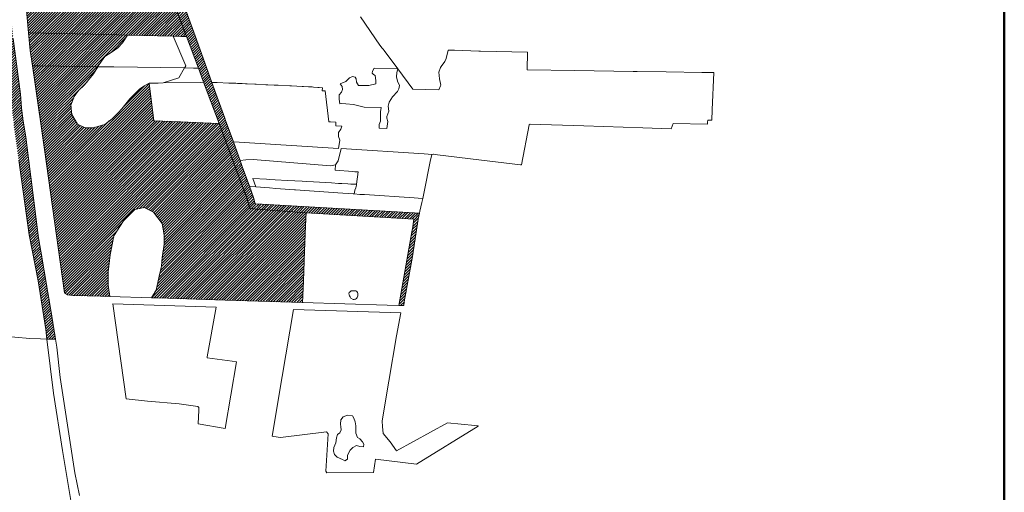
# Model space of a CAD drawing. Header units: metres. Extents: x 98339 to 107237, y 400267 to 408717.
# Tile 7 of 9: x 104229 to 105883, y 401500 to 402294. Entities that reach past the tile are written whole.
import ezdxf

# ---------------------------------------------------------------- set-up
doc = ezdxf.new("R2010")
doc.units = ezdxf.units.M
doc.layers.add('BEL_NAB_10_NNBO_V', color=7, linetype='Continuous', lineweight=0)
doc.layers.add('N-WE-IE-TERREINAFSCHEIDING_KUNSTMATIG_RASTERHEKWERK-GD', color=20, linetype='IE-TERREINAFSCHEIDING-KUNSTMATIG-OPEN', lineweight=50)
doc.layers.add('bos', color=95, linetype='Continuous', lineweight=18, transparency=0.7)
doc.layers.add('water', color=150, linetype='Continuous', lineweight=18, transparency=0.7)
doc.linetypes.add('IE-TERREINAFSCHEIDING-KUNSTMATIG-OPEN', pattern='A,7,-1.5,[67,NLCS.shx,S=0.75,R=0,X=0,Y=0],-1.5', length=10)

msp = doc.modelspace()

# ---------------------------------------------------------------- hatches: boundary and pattern name
at = {"layer": 'bos'}
h = msp.add_hatch(dxfattribs=at)
h.set_pattern_fill('ANSI31', color=256)
h.paths.add_polyline_path([(104298.4, 402573.2), (104294.1, 402567.1), (104293.7, 402564.1), (104296.9, 402560), (104295.8, 402555.3), (104293.7, 402550.8), (104288.7, 402548.8), (104283.9, 402546.4), (104281.6, 402543.8), (104280.9, 402539.6), (104281.1, 402536.4), (104279.9, 402535.9), (104279, 402535.5), (104277.9, 402535.1), (104274.9, 402568.1), (104275, 402568.1), (104286, 402568.3), (104286.1, 402568.2), (104289, 402568.1), (104290.9, 402568.9), (104292.8, 402572.6), (104294.6, 402573.9), (104296.6, 402573.9)], flags=17)
h.paths.add_polyline_path([(104460.5, 402586.5), (104462.5, 402583.1), (104467, 402544.9), (104471.5, 402519), (104478.5, 402439.6), (104480.2, 402418.7), (104482.5, 402385), (104483.7, 402356.6), (104484.9, 402335.1), (104489.5, 402318.3), (104509.2, 402266.2), (104505.9, 402266.3), (104500.5, 402266.4), (104486.8, 402266.8), (104410.2, 402268.6), (104376.5, 402269.4), (104243.9, 402272.6), (104239.1, 402322.7), (104233.1, 402395.7), (104230.5, 402398.4), (104230.8, 402407.4), (104233.7, 402424.7), (104236.7, 402434.9), (104239.6, 402437.5), (104242.8, 402446.6), (104252.1, 402468.6), (104263.7, 402486), (104274.1, 402507.5), (104278.2, 402531.9), (104277.9, 402535.1), (104279, 402535.5), (104279.9, 402535.9), (104281.1, 402536.4), (104281.2, 402535.3), (104284.9, 402534.5), (104293.3, 402537.4), (104307.6, 402540.2), (104319.4, 402541.8), (104322.9, 402542.8), (104324.8, 402543.4), (104336.3, 402550.9), (104339.4, 402549.9), (104340.5, 402549.6), (104351, 402543.9), (104358.1, 402543.3), (104365.5, 402546), (104375, 402552.5), (104376.4, 402555.4), (104375.7, 402557.5), (104375.3, 402558.3), (104374.6, 402559.9), (104374.6, 402565.4), (104374, 402569.4), (104375.6, 402573.8), (104379.2, 402577.6), (104384.1, 402578.7), (104389.7, 402580.5), (104396.8, 402583.5), (104402.4, 402584.4), (104410.7, 402585.2), (104431.5, 402584.7), (104439.9, 402584.9), (104451.8, 402588.2), (104457.3, 402588.2)])
h = msp.add_hatch(dxfattribs=at)
h.set_pattern_fill('ANSI31', color=256)
h.paths.add_polyline_path([(104362.4, 402219), (104360.3, 402215.4), (104262.8, 402216.8), (104250.4, 402216.9), (104246.7, 402242.8), (104243.9, 402272.6), (104376.5, 402269.4), (104410.2, 402268.6), (104401.4, 402255.8), (104393.5, 402247.1), (104382.3, 402239.6), (104372.1, 402232.8)])
h = msp.add_hatch(dxfattribs=at)
h.set_pattern_fill('ANSI31', color=256)
h.paths.add_polyline_path([(104326, 402118.9), (104338.7, 402113), (104352.2, 402113), (104372.1, 402118.5), (104384, 402128.1), (104394, 402138.1), (104400.6, 402144.7), (104414.1, 402161.4), (104430.8, 402178.1), (104437.2, 402182.8), (104446.3, 402187.8), (104454.4, 402124.8), (104499.3, 402122.8), (104537.2, 402121.1), (104563.8, 402119.9), (104601.5, 402018.8), (104609.8, 401996.6), (104615.4, 401977.2), (104627.3, 401976.3), (104709.9, 401970.1), (104709.5, 401959.8), (104708.6, 401934.8), (104706.9, 401890.7), (104706.8, 401888.6), (104705.6, 401855.4), (104704.2, 401819.2), (104574, 401823.5), (104460.8, 401826.9), (104450.4, 401827.2), (104457.9, 401840.1), (104463.3, 401863.7), (104467.3, 401880.4), (104468.1, 401894.7), (104471.3, 401916.9), (104471.3, 401932.8), (104468.1, 401951.8), (104453.8, 401970.9), (104437.9, 401978.8), (104422, 401975.6), (104403, 401956.6), (104387.1, 401931.2), (104380.8, 401899.5), (104377.6, 401870.9), (104377.6, 401848.7), (104380.4, 401829.3), (104365.3, 401829.8), (104318.6, 401831.2), (104309.3, 401832), (104304.3, 401835.5), (104277.3, 402028.2), (104264.1, 402120.7), (104250.4, 402216.9), (104262.8, 402216.8), (104360.3, 402215.4), (104353, 402203.5), (104337.9, 402185.2), (104327.6, 402175.7), (104320.5, 402165.4), (104314.9, 402151.1), (104316.5, 402135.2)])
at = {"layer": 'water'}
h = msp.add_hatch(dxfattribs=at)
h.set_pattern_fill('ANSI31', color=256)
h.paths.add_polyline_path([(103574.5, 403047.7), (103604.9, 403022.8), (103639.4, 403001.1), (103705.5, 402963.5), (103728.2, 402947.5), (103762.2, 402920.6), (103777.2, 402907.7), (103804.9, 402873.3), (103836.7, 402827.5), (103863.2, 402793.5), (103900.7, 402753.4), (103942.9, 402709.3), (103970.9, 402687.1), (103992.5, 402672), (104035.2, 402647.8), (104077.2, 402624), (104142, 402590.7), (104156.3, 402581.6), (104168.3, 402571.3), (104180.8, 402557.4), (104185.6, 402550.2), (104186.8, 402548.3), (104189, 402545.1), (104191.5, 402540.1), (104195.3, 402532.5), (104203, 402515.1), (104203.9, 402511.1), (104208.3, 402492.3), (104211.4, 402438.4), (104211.8, 402426.4), (104213.3, 402372.9), (104215, 402290.7), (104217.9, 402263.1), (104230.1, 402169.5), (104232, 402146.2), (104234.8, 402124.1), (104238.9, 402097.6), (104247.5, 402030.6), (104260.4, 401928), (104264.5, 401905.8), (104282.5, 401799.6), (104289.2, 401757.7), (104274.6, 401758), (104272.7, 401774.2), (104259.8, 401855.7), (104244.8, 401933.1), (104227.2, 402058.7), (104219.6, 402112.7), (104213.6, 402168.8), (104208.8, 402213.9), (104208.8, 402226.8), (104200, 402268.5), (104198, 402296.4), (104193.8, 402421.5), (104189.9, 402434.5), (104187.2, 402500.3), (104175.8, 402535.4), (104155.7, 402558.6), (104131.4, 402577.2), (104051.5, 402619.8), (103982.1, 402656.8), (103939.3, 402688.7), (103906.7, 402722.1), (103874.8, 402754.8), (103869.7, 402760.4), (103836.8, 402796.9), (103824.8, 402815.1), (103778.2, 402881.4), (103757.6, 402899), (103742.6, 402912), (103729.2, 402923.7), (103704.2, 402940.4), (103669.9, 402962.4), (103636.3, 402982), (103611.6, 402996), (103580.6, 403016.1), (103566.2, 403027.9), (103549.7, 403037.2), (103531.1, 403041.4), (103506.1, 403040.2), (103384.1, 403021.8), (103379.9, 403021.2), (103238.4, 402998.5), (103138.8, 402982.5), (103122.3, 402983.1), (103103.7, 402985.6), (103094.8, 402986.1), (103082, 402986.7), (103070.7, 402983.1), (103026.8, 402976.9), (103023, 402977), (103005.8, 402977.4), (102978.9, 402987.8), (102958.1, 402997.2), (102859.2, 403026.2), (102851.5, 403028.5), (102823, 403040.5), (102802.1, 403052.1), (102767, 403070.7), (102762.5, 403073.5), (102771.6, 403093), (102813.7, 403068.5), (102866.9, 403044.9), (102996.7, 403005.1), (103012.1, 402999.4), (103039.2, 402998.5), (103062.4, 403003.7), (103079.4, 403006.8), (103096.5, 403006.8), (103113, 403002.7), (103134.6, 402999.1), (103495.3, 403058.3), (103505.3, 403059.9), (103530.6, 403062), (103553.3, 403058.9), (103571.9, 403049.8)])
h = msp.add_hatch(dxfattribs=at)
h.set_pattern_fill('ANSI31', color=256)
h.paths.add_polyline_path([(104475, 402590.5), (104479.6, 402568.5), (104479.8, 402566.7), (104479.9, 402565.5), (104480.5, 402559.3), (104482.5, 402536.5), (104487.8, 402494.7), (104490.7, 402458.7), (104494.1, 402404.8), (104497.6, 402356), (104498.5, 402347.3), (104499.9, 402332.2), (104523.4, 402267.4), (104525.6, 402261.2), (104551.8, 402188.9), (104573.5, 402128.8), (104574.8, 402125.2), (104575.9, 402122.3), (104587.8, 402089.5), (104599.2, 402057.8), (104599.8, 402056.1), (104601.5, 402051.4), (104602.8, 402047.8), (104614.8, 402014.8), (104621.7, 401995.8), (104624.5, 401985.1), (104636.4, 401984.4), (104892.3, 401969.8), (104894.8, 401969.5), (104900.6, 401969.3), (104898.5, 401959.1), (104890, 401904.7), (104889.2, 401900), (104887.5, 401890.6), (104875, 401820.5), (104874.1, 401814.2), (104873.7, 401814.2), (104871.1, 401814.3), (104868.2, 401814.4), (104866, 401814.5), (104887.9, 401937.9), (104888.6, 401942.9), (104891.1, 401959.6), (104709.9, 401970.1), (104627.3, 401976.3), (104615.4, 401977.2), (104609.8, 401996.6), (104601.5, 402018.8), (104563.8, 402119.9), (104537.9, 402189.3), (104529, 402213.1), (104509.2, 402266.2), (104489.5, 402318.3), (104484.9, 402335.1), (104483.7, 402356.6), (104482.5, 402385), (104480.2, 402418.7), (104478.5, 402439.6), (104471.5, 402519), (104467, 402544.9), (104462.5, 402583.1), (104460.5, 402586.5), (104457.3, 402588.2), (104451.8, 402588.2), (104439.9, 402584.9), (104431.5, 402584.7), (104410.7, 402585.2), (104402.4, 402584.4), (104396.8, 402583.5), (104389.7, 402580.5), (104384.1, 402578.7), (104379.2, 402577.6), (104375.6, 402573.8), (104373.8, 402582.9), (104371.1, 402586.2), (104365.3, 402591.7), (104372.2, 402596.3), (104432.6, 402598.6), (104458.2, 402598.6), (104467.4, 402596.3), (104474.7, 402590.7)])

# ---------------------------------------------------------------- linework, layer by layer
at = {"layer": 'BEL_NAB_10_NNBO_V'}
for points in [[(104489.5, 402318.3), (104509.2, 402266.2), (104505.9, 402266.3), (104500.5, 402266.4), (104486.8, 402266.8), (104410.2, 402268.6), (104376.5, 402269.4), (104243.9, 402272.6), (104239.1, 402322.7)], [(104499.9, 402332.2), (104523.4, 402267.4), (104525.6, 402261.2), (104551.8, 402188.9), (104573.5, 402128.8), (104574.8, 402125.2), (104575.9, 402122.3), (104587.8, 402089.5), (104599.2, 402057.8), (104599.8, 402056.1), (104601.5, 402051.4), (104602.8, 402047.8), (104614.8, 402014.8), (104621.7, 401995.8), (104624.5, 401985.1), (104636.4, 401984.4), (104892.3, 401969.8), (104894.8, 401969.5), (104900.6, 401969.3), (104898.5, 401959.1), (104890, 401904.7), (104889.2, 401900), (104887.5, 401890.6), (104875, 401820.5), (104874.1, 401814.2), (104873.7, 401814.2), (104871.1, 401814.3), (104868.2, 401814.4), (104866, 401814.5), (104887.9, 401937.9), (104888.6, 401942.9), (104891.1, 401959.6), (104709.9, 401970.1), (104627.3, 401976.3), (104615.4, 401977.2), (104609.8, 401996.6), (104601.5, 402018.8), (104563.8, 402119.9), (104537.9, 402189.3), (104529, 402213.1), (104509.2, 402266.2), (104489.5, 402318.3)], [(104801.2, 402299.1), (104833.9, 402251.6), (104837.8, 402246.8), (104839.4, 402245), (104841.2, 402242.8), (104841.2, 402242.8), (104863.9, 402212), (104824.6, 402213.3), (104821.8, 402207.8), (104821, 402204.6), (104823.4, 402202.3), (104825.8, 402200.7), (104827.3, 402192.4), (104827.3, 402186.5), (104815.5, 402184.1), (104798.1, 402183.7), (104794.6, 402189.6), (104794.2, 402195.2), (104792.6, 402197.9), (104787.9, 402199.1), (104783.1, 402196.7), (104776.8, 402190.8), (104767.3, 402186.5), (104770.5, 402182.1), (104771.3, 402177), (104769.3, 402172.7), (104765.8, 402168.3), (104765.8, 402161.2), (104766.5, 402152.9), (104769.9, 402153.5), (104776.9, 402153), (104789.5, 402152), (104807.3, 402147.7), (104836.2, 402146.9), (104834.8, 402139.9), (104835.2, 402131.2), (104835.2, 402124.1), (104832.9, 402118.6), (104832.9, 402112.2), (104845.9, 402111.5), (104847.1, 402123.3), (104845.5, 402129.2), (104845.5, 402132), (104849.1, 402140.7), (104847.9, 402149.4), (104849.4, 402156.1), (104855.4, 402164.8), (104863.7, 402173.8), (104866, 402178.2), (104866.8, 402184.1), (104863.7, 402191.2), (104862.1, 402198.7), (104862.5, 402205.8), (104863.9, 402212), (104889.3, 402177.5), (104933, 402176.8), (104935.7, 402183.5), (104936.1, 402184.4), (104934.3, 402194.9), (104933.2, 402206.5), (104936, 402213.9), (104936.8, 402216), (104943.3, 402224.3), (104945.2, 402229), (104948.4, 402243.5), (104952.9, 402243.4), (104952.9, 402243.4), (104959.1, 402243.3), (104959.1, 402243.2), (105000, 402241.8), (105003, 402241.6), (105082.1, 402240), (105081.5, 402210.2), (105161.6, 402209), (105259.5, 402207.6), (105266.1, 402207.5), (105315.1, 402206.7), (105374.8, 402205.8), (105394.9, 402205.5), (105392, 402142.9), (105391.8, 402125.8), (105384.9, 402125.9), (105384.6, 402122.5), (105384.3, 402119.1), (105326.5, 402120), (105323.3, 402111.3), (105275.6, 402112.7), (105176.4, 402115.9), (105086.7, 402119.2), (105084.5, 402117.6), (105071.7, 402050.5), (105070.1, 402050.7), (105000, 402059), (104930.8, 402067.6), (104924.3, 402068.4), (104923.5, 402068.5), (104921, 402068), (104915.2, 402068.6), (104908.2, 402069.1), (104768.7, 402078), (104763.6, 402057.4), (104759.6, 402050.7), (104751, 402048.7), (104621.1, 402059.8), (104608.7, 402059.3), (104599.2, 402057.8), (104587.8, 402089.5), (104597.7, 402088.9), (104764.3, 402078.3), (104766.9, 402092.1), (104764.6, 402098.4), (104764.2, 402105.2), (104768.5, 402110.7), (104770, 402115.8), (104759.9, 402116.3), (104760.2, 402122.5), (104750.9, 402123), (104748.2, 402123.1), (104741.8, 402175), (104737.2, 402175), (104737.5, 402180.2), (104732.2, 402180.7), (104729.8, 402180.8), (104722.7, 402181.3), (104720, 402181.5), (104717.9, 402181.7), (104714.1, 402181.9), (104705.7, 402182.3), (104703.2, 402182.4), (104685.6, 402183.2), (104682.4, 402183.4), (104663, 402184.3), (104656.3, 402184.6), (104645.5, 402185.1), (104642.6, 402185.2), (104626.3, 402186), (104623.6, 402186.1), (104611.2, 402186.7), (104608.2, 402186.8), (104602.6, 402187.1), (104600.5, 402187.2), (104594.6, 402187.5), (104592.1, 402187.6), (104580.3, 402188.1), (104560.7, 402188.7), (104551.8, 402188.9), (104525.6, 402261.2), (104523.4, 402267.4), (104499.9, 402332.2)], [(104217.9, 402263.1), (104230.1, 402169.5), (104232, 402146.2), (104234.8, 402124.1), (104238.9, 402097.6), (104247.5, 402030.6), (104260.4, 401928), (104264.5, 401905.8), (104282.5, 401799.6), (104289.2, 401757.7), (104274.6, 401758), (104272.7, 401774.2), (104259.8, 401855.7), (104244.8, 401933.1), (104227.2, 402058.7)], [(104227.2, 402058.7), (104244.8, 401933.1), (104259.8, 401855.7), (104272.7, 401774.2), (104274.6, 401758), (104263.7, 401758.3), (104245.6, 401758.9), (104194.7, 401763.4)], [(104319.9, 401456.6), (104300.5, 401570.9), (104285.6, 401666.8), (104274.6, 401758), (104289.2, 401757.7), (104291.3, 401744.5), (104296.7, 401693.1), (104321.6, 401533.3), (104329.2, 401495.2)]]:
    msp.add_lwpolyline(points, dxfattribs=at)
for points in [[(104362.4, 402219), (104360.3, 402215.4), (104262.8, 402216.8), (104250.4, 402216.9), (104246.7, 402242.8), (104243.9, 402272.6), (104376.5, 402269.4), (104410.2, 402268.6), (104401.4, 402255.8), (104393.5, 402247.1), (104382.3, 402239.6), (104372.1, 402232.8), (104362.4, 402219)], [(104506.1, 402213.9), (104505.8, 402213.4), (104387, 402215), (104360.3, 402215.4), (104362.4, 402219), (104372.1, 402232.8), (104382.3, 402239.6), (104393.5, 402247.1), (104401.4, 402255.8), (104410.2, 402268.6), (104486.8, 402266.8), (104507.9, 402216.9), (104506.1, 402213.9)], [(104509.2, 402266.2), (104529, 402213.1), (104520.9, 402213.2), (104505.8, 402213.4), (104506.1, 402213.9), (104507.9, 402216.9), (104486.8, 402266.8), (104500.5, 402266.4), (104505.9, 402266.3), (104509.2, 402266.2)], [(104326, 402118.9), (104338.7, 402113), (104352.2, 402113), (104372.1, 402118.5), (104384, 402128.1), (104394, 402138.1), (104400.6, 402144.7), (104414.1, 402161.4), (104430.8, 402178.1), (104437.2, 402182.8), (104446.3, 402187.8), (104454.4, 402124.8), (104499.3, 402122.8), (104537.2, 402121.1), (104563.8, 402119.9), (104601.5, 402018.8), (104609.8, 401996.6), (104615.4, 401977.2), (104627.3, 401976.3), (104709.9, 401970.1), (104709.5, 401959.8), (104708.6, 401934.8), (104706.9, 401890.7), (104706.8, 401888.6), (104705.6, 401855.4), (104704.2, 401819.2), (104574, 401823.5), (104460.8, 401826.9), (104450.4, 401827.2), (104457.9, 401840.1), (104463.3, 401863.7), (104467.3, 401880.4), (104468.1, 401894.7), (104471.3, 401916.9), (104471.3, 401932.8), (104468.1, 401951.8), (104453.8, 401970.9), (104437.9, 401978.8), (104422, 401975.6), (104403, 401956.6), (104387.1, 401931.2), (104380.8, 401899.5), (104377.6, 401870.9), (104377.6, 401848.7), (104380.4, 401829.3), (104365.3, 401829.8), (104318.6, 401831.2), (104309.3, 401832), (104304.3, 401835.5), (104277.3, 402028.2), (104264.1, 402120.7), (104250.4, 402216.9), (104262.8, 402216.8), (104360.3, 402215.4), (104353, 402203.5), (104337.9, 402185.2), (104327.6, 402175.7), (104320.5, 402165.4), (104314.9, 402151.1), (104316.5, 402135.2), (104326, 402118.9)], [(104352.2, 402113), (104338.7, 402113), (104326, 402118.9), (104316.5, 402135.2), (104314.9, 402151.1), (104320.5, 402165.4), (104327.6, 402175.7), (104337.9, 402185.2), (104353, 402203.5), (104360.3, 402215.4), (104387, 402215), (104505.8, 402213.4), (104496, 402197), (104469.9, 402188.2), (104461.7, 402188.1), (104446.3, 402187.8), (104437.2, 402182.8), (104430.8, 402178.1), (104414.1, 402161.4), (104400.6, 402144.7), (104394, 402138.1), (104384, 402128.1), (104372.1, 402118.5), (104352.2, 402113)], [(104532.3, 402189.2), (104469.9, 402188.2), (104496, 402197), (104505.8, 402213.4), (104520.9, 402213.2), (104529, 402213.1), (104537.9, 402189.3), (104532.3, 402189.2)], [(104866.8, 402184.1), (104866, 402178.2), (104863.7, 402173.8), (104855.4, 402164.8), (104849.4, 402156.1), (104847.9, 402149.4), (104849.1, 402140.7), (104845.5, 402132), (104845.5, 402129.2), (104847.1, 402123.3), (104845.9, 402111.5), (104832.9, 402112.2), (104832.9, 402118.6), (104835.2, 402124.1), (104835.2, 402131.2), (104834.8, 402139.9), (104836.2, 402146.9), (104807.3, 402147.7), (104789.5, 402152), (104776.9, 402153), (104769.9, 402153.5), (104766.5, 402152.9), (104765.8, 402161.2), (104765.8, 402168.3), (104769.3, 402172.7), (104771.3, 402177), (104770.5, 402182.1), (104767.3, 402186.5), (104776.8, 402190.8), (104783.1, 402196.7), (104787.9, 402199.1), (104792.6, 402197.9), (104794.2, 402195.2), (104794.6, 402189.6), (104798.1, 402183.7), (104815.5, 402184.1), (104827.3, 402186.5), (104827.3, 402192.4), (104825.8, 402200.7), (104823.4, 402202.3), (104821, 402204.6), (104821.8, 402207.8), (104824.6, 402213.3), (104863.9, 402212), (104862.5, 402205.8), (104862.1, 402198.7), (104863.7, 402191.2), (104866.8, 402184.1)], [(104537.9, 402189.3), (104563.8, 402119.9), (104537.2, 402121.1), (104499.3, 402122.8), (104454.4, 402124.8), (104446.3, 402187.8), (104461.7, 402188.1), (104469.9, 402188.2), (104532.3, 402189.2), (104537.9, 402189.3)], [(104737.5, 402180.2), (104737.2, 402175), (104741.8, 402175), (104748.2, 402123.1), (104750.9, 402123), (104760.2, 402122.5), (104759.9, 402116.3), (104770, 402115.8), (104768.5, 402110.7), (104764.2, 402105.2), (104764.6, 402098.4), (104766.9, 402092.1), (104764.3, 402078.3), (104597.7, 402088.9), (104587.8, 402089.5), (104575.9, 402122.3), (104574.8, 402125.2), (104573.5, 402128.8), (104551.8, 402188.9), (104560.7, 402188.7), (104580.3, 402188.1), (104592.1, 402187.6), (104594.6, 402187.5), (104600.5, 402187.2), (104602.6, 402187.1), (104608.2, 402186.8), (104611.2, 402186.7), (104623.6, 402186.1), (104626.3, 402186), (104642.6, 402185.2), (104645.5, 402185.1), (104656.3, 402184.6), (104663, 402184.3), (104682.4, 402183.4), (104685.6, 402183.2), (104703.2, 402182.4), (104705.7, 402182.3), (104714.1, 402181.9), (104717.9, 402181.7), (104720, 402181.5), (104722.7, 402181.3), (104729.8, 402180.8), (104732.2, 402180.7), (104737.5, 402180.2)], [(104908.4, 402005.2), (104905.9, 401993.9), (104898.2, 401994.6), (104891.7, 401995), (104808.3, 402000.5), (104800.2, 402001), (104790.8, 402001.7), (104791.9, 402007.7), (104792, 402008.3), (104793.7, 402012.1), (104794.7, 402016.7), (104794.6, 402017.9), (104797.5, 402038.7), (104791.6, 402039.1), (104788.7, 402039.3), (104758.9, 402041.6), (104759.6, 402050.7), (104763.6, 402057.4), (104768.7, 402078), (104908.2, 402069.1), (104915.2, 402068.6), (104921, 402068), (104918.7, 402056.4), (104908.4, 402005.2)], [(104621.1, 402059.8), (104751, 402048.7), (104759.6, 402050.7), (104758.9, 402041.6), (104788.7, 402039.3), (104791.6, 402039.1), (104797.5, 402038.7), (104794.6, 402017.9), (104784.9, 402018.4), (104779.9, 402018.7), (104770, 402019.2), (104764.6, 402019.5), (104752.8, 402020.2), (104722.2, 402021.9), (104711.3, 402022.5), (104703.3, 402023), (104690.9, 402023.7), (104678.7, 402024.3), (104658.1, 402025.5), (104648.5, 402026), (104643.7, 402026.3), (104620.4, 402027.6), (104625.6, 402013.6), (104614.8, 402014.8), (104602.8, 402047.8), (104601.5, 402051.4), (104599.8, 402056.1), (104599.2, 402057.8), (104608.7, 402059.3), (104621.1, 402059.8)], [(104791.9, 402007.7), (104790.8, 402001.7), (104789.3, 402001.8), (104763.2, 402003.5), (104692.3, 402008.7), (104690.4, 402008.8), (104659.4, 402011.1), (104648.3, 402011.9), (104625.6, 402013.6), (104620.4, 402027.6), (104643.7, 402026.3), (104648.5, 402026), (104658.1, 402025.5), (104678.7, 402024.3), (104690.9, 402023.7), (104703.3, 402023), (104711.3, 402022.5), (104722.2, 402021.9), (104752.8, 402020.2), (104764.6, 402019.5), (104770, 402019.2), (104779.9, 402018.7), (104784.9, 402018.4), (104794.6, 402017.9), (104794.7, 402016.7), (104793.7, 402012.1), (104792, 402008.3), (104791.9, 402007.7)], [(104901.3, 401972.5), (104900.6, 401969.3), (104894.8, 401969.5), (104892.3, 401969.8), (104636.4, 401984.4), (104624.5, 401985.1), (104621.7, 401995.8), (104614.8, 402014.8), (104625.6, 402013.6), (104648.3, 402011.9), (104659.4, 402011.1), (104690.4, 402008.8), (104692.3, 402008.7), (104763.2, 402003.5), (104789.3, 402001.8), (104790.8, 402001.7), (104800.2, 402001), (104808.3, 402000.5), (104891.7, 401995), (104898.2, 401994.6), (104905.9, 401993.9), (104904.5, 401987.1), (104901.3, 401972.5)], [(104457.9, 401840.1), (104450.4, 401827.2), (104380.4, 401829.3), (104377.6, 401848.7), (104377.6, 401870.9), (104380.8, 401899.5), (104387.1, 401931.2), (104403, 401956.6), (104422, 401975.6), (104437.9, 401978.8), (104453.8, 401970.9), (104468.1, 401951.8), (104471.3, 401932.8), (104471.3, 401916.9), (104468.1, 401894.7), (104467.3, 401880.4), (104463.3, 401863.7), (104457.9, 401840.1)], [(104887.9, 401937.9), (104866, 401814.5), (104846.3, 401815), (104704.2, 401819.2), (104705.6, 401855.4), (104706.8, 401888.6), (104706.9, 401890.7), (104708.6, 401934.8), (104709.5, 401959.8), (104709.9, 401970.1), (104891.1, 401959.6), (104888.6, 401942.9), (104887.9, 401937.9)], [(104790.7, 401824.2), (104789.3, 401824.1), (104785.4, 401826.4), (104783.9, 401828.7), (104782.7, 401830.5), (104782.3, 401831.6), (104782.1, 401832.9), (104782, 401834), (104782.5, 401835.9), (104784.4, 401837.8), (104785.6, 401838.7), (104788.4, 401839.1), (104789.2, 401839.2), (104790.6, 401839.2), (104793.7, 401838.7), (104795, 401837.8), (104796.2, 401836.3), (104796.7, 401835.2), (104796.8, 401833.6), (104796.9, 401830.3), (104795.6, 401827.9), (104794.4, 401826.3), (104792.8, 401825.1), (104791.9, 401824.7), (104790.7, 401824.3), (104790.7, 401824.2)], [(104785.4, 401826.4), (104789.3, 401824.1), (104790.7, 401824.2), (104790.7, 401824.3), (104791.9, 401824.7), (104792.8, 401825.1), (104794.4, 401826.3), (104795.6, 401827.9), (104796.9, 401830.3), (104796.8, 401833.6), (104796.7, 401835.2), (104796.2, 401836.3), (104795, 401837.8), (104793.7, 401838.7), (104790.6, 401839.2), (104789.2, 401839.2), (104788.4, 401839.1), (104785.6, 401838.7), (104784.4, 401837.8), (104782.5, 401835.9), (104782, 401834), (104782.1, 401832.9), (104782.3, 401831.6), (104782.7, 401830.5), (104783.9, 401828.7), (104785.4, 401826.4)], [(104593.3, 401719.7), (104574.2, 401607.9), (104528.8, 401615.4), (104529.6, 401638.2), (104529.6, 401643.1), (104528, 401644.8), (104496.6, 401649.2), (104443.7, 401653.6), (104407.7, 401657.3), (104385.5, 401817.1), (104559.1, 401811.4), (104543.9, 401727.9), (104543.6, 401726.3), (104585.7, 401720.7), (104593.3, 401719.7)], [(104849.1, 401687.1), (104838.9, 401627.3), (104838.9, 401627), (104837.6, 401619.7), (104838.4, 401611.2), (104839.6, 401599.4), (104851.4, 401585.5), (104861.7, 401570.2), (104947.5, 401617), (104993.2, 401612.7), (104999.2, 401612.1), (104999.1, 401611.5), (104895.2, 401547.6), (104826.8, 401556.1), (104823, 401533.8), (104745.1, 401533.3), (104742.9, 401536.1), (104747.3, 401598.9), (104744, 401602.2), (104667.2, 401592.4), (104655.7, 401594.3), (104653, 401594.7), (104669.9, 401694.8), (104689, 401807.4), (104868.9, 401802), (104862.1, 401763.2), (104849.1, 401687.1)], [(104768.9, 401605.3), (104766.7, 401600.2), (104762.6, 401597.3), (104761.3, 401591.9), (104759.7, 401583.7), (104756.8, 401575.8), (104756.2, 401569.4), (104757.5, 401564), (104762.2, 401559.2), (104771.4, 401555.8), (104775.3, 401553.2), (104779.4, 401556.1), (104779.7, 401562.4), (104781.6, 401567.5), (104784.1, 401571.3), (104788.3, 401575.8), (104794.9, 401579.2), (104800, 401577.3), (104806.4, 401576.7), (104807, 401581.2), (104804.8, 401585.3), (104800.3, 401590.4), (104796.5, 401592.6), (104793.7, 401599.9), (104793.7, 401606.2), (104793.7, 401612.3), (104792.4, 401618.9), (104790.2, 401625), (104788, 401629.1), (104779.7, 401630), (104772.4, 401627.2), (104768.3, 401622.1), (104767.6, 401615.1), (104768.6, 401610.4), (104768.9, 401605.3)], [(104807, 401581.2), (104806.4, 401576.7), (104800, 401577.3), (104794.9, 401579.2), (104788.3, 401575.8), (104784.1, 401571.3), (104781.6, 401567.5), (104779.7, 401562.4), (104779.4, 401556.1), (104775.3, 401553.2), (104771.4, 401555.8), (104762.2, 401559.2), (104757.5, 401564), (104756.2, 401569.4), (104756.8, 401575.8), (104759.7, 401583.7), (104761.3, 401591.9), (104762.6, 401597.3), (104766.7, 401600.2), (104768.9, 401605.3), (104768.6, 401610.4), (104767.6, 401615.1), (104768.3, 401622.1), (104772.4, 401627.2), (104779.7, 401630), (104788, 401629.1), (104790.2, 401625), (104792.4, 401618.9), (104793.7, 401612.3), (104793.7, 401606.2), (104793.7, 401599.9), (104796.5, 401592.6), (104800.3, 401590.4), (104804.8, 401585.3), (104807, 401581.2)]]:
    msp.add_lwpolyline(points, close=True, dxfattribs=at)
at = {"layer": 'N-WE-IE-TERREINAFSCHEIDING_KUNSTMATIG_RASTERHEKWERK-GD'}
msp.add_lwpolyline([(98338.8, 408716.6), (105883, 408716.6), (105883, 400267), (98338.8, 400267)], close=True, dxfattribs=at)

doc.saveas('drawing.dxf')
